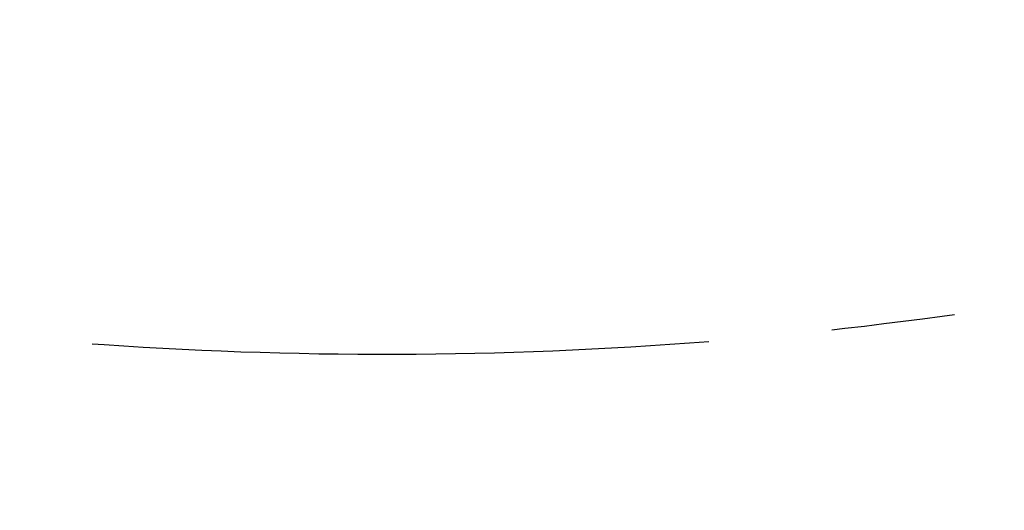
# Model space of a CAD drawing. Header units: millimetres. Extents: x 0 to 11920, y 0 to 8400.
# Tile 6 of 46: x 2706 to 3111, y 4021 to 4222. Entities that reach past the tile are written whole.
import ezdxf

# ---------------------------------------------------------------- set-up
doc = ezdxf.new("R2010")
doc.units = ezdxf.units.MM
doc.header["$LTSCALE"] = 20
doc.linetypes.add('CENTERX2', pattern=[20.32, 12.7, -2.54, 2.54, -2.54])
doc.layers.add('THICK_LINE', color=7, linetype='Continuous')
doc.styles.add('SLDTEXTSTYLE0', font='TXT', dxfattribs={"width": 0.605})
doc.dimstyles.new('SLDDIMSTYLE2', dxfattribs={"dimtxt": 70, "dimasz": 70, "dimexe": 0, "dimexo": 0.0625, "dimgap": 17.5, "dimtad": 1, "dimdec": 0, "dimrnd": 1e-09, "dimzin": 12, "dimdsep": 46, "dimtxsty": 'SLDTEXTSTYLE0', "dimsah": 1, "dimcen": 0.09, "dimadec": 0, "dimazin": 3, "dimtfac": 1, "dimtofl": 0, "dimtmove": 0, "dimatfit": 3, "dimfxl": 1, "dimfrac": 2, "dimtolj": 1, "dimtzin": 12, "dimarcsym": 0})

# ---------------------------------------------------------------- blocks, each defined once
blk = doc.blocks.new('_D_5')
at = {"layer": 'THICK_LINE'}
for p, q in [((2896.89, 6594.43), (5427.81, 6594.43)), ((5397.81, 3390.53), (5397.81, 6594.43)), ((2895.99, 3390.53), (5427.81, 3390.53))]:
    blk.add_line(p, q, dxfattribs=at)
for points in [[(5397.81, 6594.43), (5387.81, 6524.43), (5407.81, 6524.43)], [(5397.81, 3390.53), (5407.81, 3460.53), (5387.81, 3460.53)]]:
    blk.add_solid(points, dxfattribs=at)
at = {"layer": 'THICK_LINE', "insert": (5307.57, 4885.54), "char_height": 70, "attachment_point": 1, "rotation": 90, "style": 'SLDTEXTSTYLE0'}
blk.add_mtext('3204', dxfattribs=at)

msp = doc.modelspace()

# ---------------------------------------------------------------- linework, layer by layer
at = {"layer": 'THICK_LINE'}
msp.add_arc((2855.9933594, 5764.4300053), 2373.9, 212, 335, dxfattribs=at)
at = {"layer": 'THICK_LINE', "linetype": 'CENTERX2'}
msp.add_arc((2855.9933594, 5764.4300053), 1679.6964971, 252.0213983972, 287.2103019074, dxfattribs=at)

# ---------------------------------------------------------------- dimensions: what is measured, and where the dimension line sits
at = {"layer": 'THICK_LINE'}
dim = msp.add_linear_dim(base=(5397.8092098, 6594.4300053), p1=(2855.9933594, 3390.5300053), p2=(2856.8859533, 6594.4300053), angle=90, dimstyle='SLDDIMSTYLE2', dxfattribs=at)
dim.commit()
dim.dimension.update_dxf_attribs({"geometry": '_D_5', "text_midpoint": (5397.8092098, 4992.4800053), "dimtype": 160})

doc.saveas('drawing.dxf')
